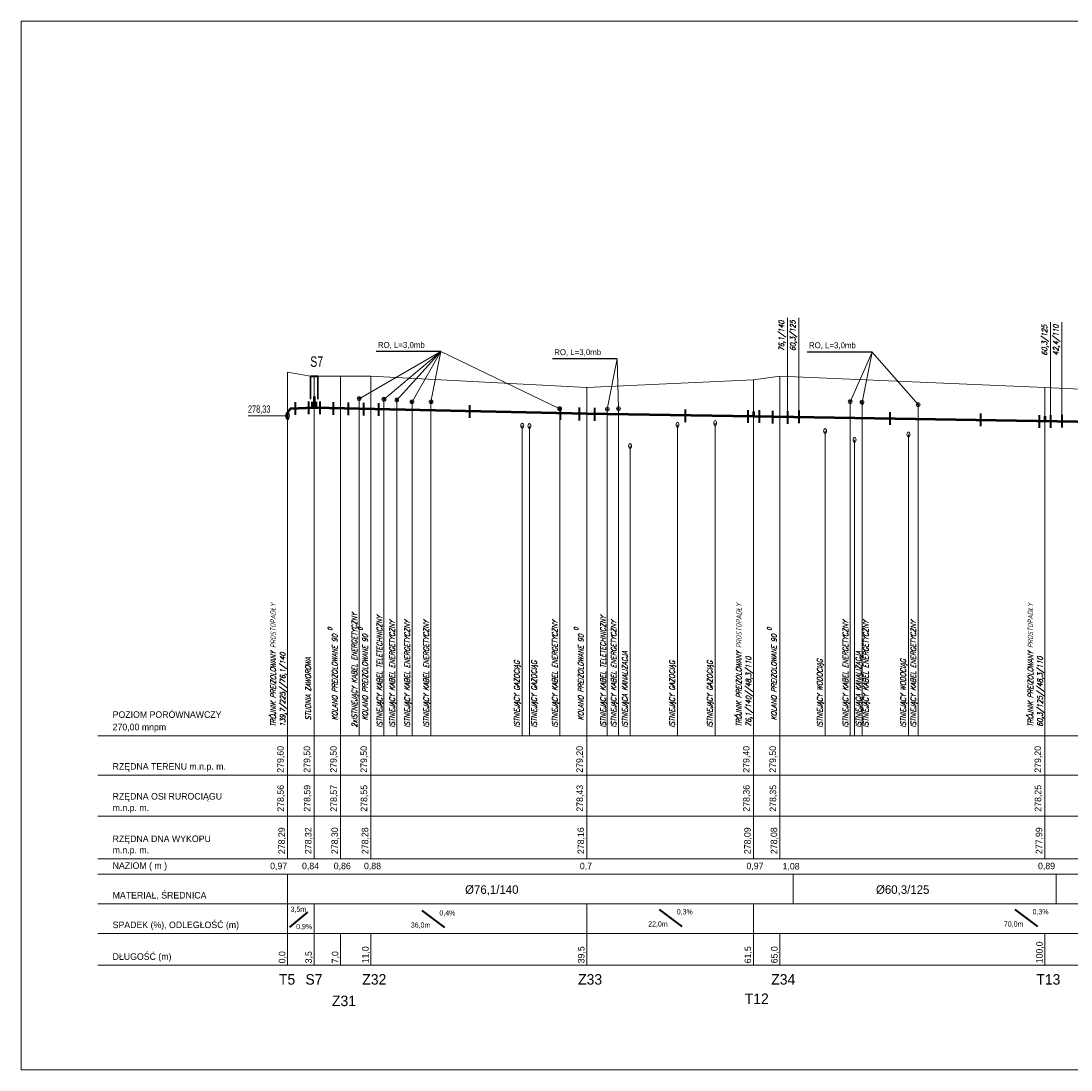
# Model space of a CAD drawing. Extents: x 6567519 to 6569315, y 5583523 to 5585607.
# Tile 53 of 67: x 6567530 to 6567807, y 5584756 to 5585033. Entities that reach past the tile are written whole.
import ezdxf

# ---------------------------------------------------------------- set-up
doc = ezdxf.new("R2010")
doc.units = 0
doc.linetypes.add('GAK', pattern=[3.5, 2, -0.7, 0.1, -0.7])
doc.linetypes.add('KOC', pattern=[2, 1.5, -0.5])
for name, color, linetype, lineweight in [('0-przyłącze', 7, 'CONTINUOUS', 50), ('monitorigng', 220, 'KOC', 30), ('pomocnicza', 140, 'CONTINUOUS', 30), ('siec', 7, 'GAK', 70), ('tekst', 2, 'CONTINUOUS', 20)]:
    doc.layers.add(name, color=color, linetype=linetype, lineweight=lineweight)
doc.layers.add('tabela', color=141, linetype='CONTINUOUS')
doc.styles.add('ULICA', font='SIMPLEX', dxfattribs={"width": 0.8, "oblique": 15.00003, "height": 1.25})

msp = doc.modelspace()

# ---------------------------------------------------------------- linework, layer by layer
at = {"layer": '0-przyłącze', "color": 0, "lineweight": 25}
for p, q in [((6567640.579, 5584946.04), (6567623.476, 5584946.039)), ((6567687.15, 5584944.121), (6567670.047, 5584944.12)), ((6567754.418, 5584945.945), (6567737.315, 5584945.944))]:
    msp.add_line(p, q, dxfattribs=at)
at = {"layer": '0-przyłącze', "color": 1, "linetype": 'ByBlock', "lineweight": 40}
for p, q in [((6567602.081, 5584932.672), (6567602.081, 5584929.313)), ((6567605.561, 5584932.912), (6567605.561, 5584929.554)), ((6567608.547, 5584932.848), (6567608.547, 5584929.489)), ((6567612.089, 5584932.701), (6567612.089, 5584929.343)), ((6567616.077, 5584932.614), (6567616.077, 5584929.256)), ((6567620.089, 5584932.523), (6567620.089, 5584929.165)), ((6567624.077, 5584932.436), (6567624.077, 5584929.078)), ((6567648.071, 5584931.903), (6567648.071, 5584928.545)), ((6567672.066, 5584931.37), (6567672.066, 5584928.011)), ((6567677.089, 5584931.256), (6567677.089, 5584927.898)), ((6567681.077, 5584931.169), (6567681.077, 5584927.811)), ((6567705.074, 5584930.788), (6567705.074, 5584927.429)), ((6567721.578, 5584930.557), (6567721.578, 5584927.199)), ((6567724.572, 5584930.56), (6567724.572, 5584927.201)), ((6567728.089, 5584930.441), (6567728.089, 5584927.083)), ((6567732.077, 5584930.354), (6567732.077, 5584926.996)), ((6567735.075, 5584930.488), (6567735.075, 5584927.13)), ((6567759.071, 5584930.094), (6567759.071, 5584926.736)), ((6567783.068, 5584929.7), (6567783.068, 5584926.341)), ((6567798.578, 5584929.292), (6567798.578, 5584925.934)), ((6567801.572, 5584929.295), (6567801.572, 5584925.936)), ((6567804.57, 5584929.346), (6567804.57, 5584925.988))]:
    msp.add_line(p, q, dxfattribs=at)
at = {"layer": '0-przyłącze', "color": 0, "lineweight": 30}
msp.add_ellipse((6567600.075, 5584929.09), major_axis=(0, -0.956), ratio=0.4013823, dxfattribs=at)
at = {"layer": '0-przyłącze', "color": 0, "lineweight": 20, "extrusion": (0, 0, -1)}
for centre in [(6567712.997, 5584927.149), (6567662.044, 5584926.503), (6567663.928, 5584926.404), (6567703.044, 5584926.696), (6567742.008, 5584925.095), (6567764.008, 5584924.152), (6567749.801, 5584922.761), (6567690.517, 5584921.127)]:
    msp.add_ellipse(centre, major_axis=(0, 0.646), ratio=0.5936938, dxfattribs=at)
at = {"layer": 'monitorigng', "color": 1, "linetype": 'ByBlock', "lineweight": 20}
for p, q in [((6567618.98, 5584844.607), (6567618.98, 5584933.607)), ((6567628.935, 5584844.607), (6567628.935, 5584933.246)), ((6567632.935, 5584844.607), (6567632.935, 5584933.035)), ((6567637.935, 5584844.607), (6567637.935, 5584932.772)), ((6567671.935, 5584844.607), (6567671.935, 5584930.982)), ((6567687.452, 5584844.607), (6567687.452, 5584930.987)), ((6567748.639, 5584844.607), (6567748.639, 5584932.811)), ((6567751.775, 5584844.607), (6567751.775, 5584932.677)), ((6567766.591, 5584844.607), (6567766.591, 5584932.042))]:
    msp.add_line(p, q, dxfattribs=at)
at = {"layer": 'monitorigng', "color": 40, "linetype": 'ByBlock', "lineweight": 20}
for p, q in [((6567625.507, 5584844.607), (6567625.507, 5584933.426)), ((6567684.507, 5584844.607), (6567684.507, 5584930.854))]:
    msp.add_line(p, q, dxfattribs=at)
at = {"layer": 'monitorigng', "color": 2, "linetype": 'ByBlock', "lineweight": 20}
for p, q in [((6567662.044, 5584844.607), (6567662.044, 5584926.503)), ((6567663.928, 5584844.607), (6567663.928, 5584926.404)), ((6567703.044, 5584844.607), (6567703.044, 5584926.696)), ((6567712.997, 5584844.607), (6567712.997, 5584927.149))]:
    msp.add_line(p, q, dxfattribs=at)
at = {"layer": 'monitorigng', "color": 5, "linetype": 'ByBlock', "lineweight": 20}
for p, q in [((6567742.008, 5584844.607), (6567742.008, 5584925.095)), ((6567764.008, 5584844.607), (6567764.008, 5584924.152))]:
    msp.add_line(p, q, dxfattribs=at)
at = {"layer": 'monitorigng', "color": 44, "linetype": 'ByBlock', "lineweight": 20}
for p, q in [((6567749.801, 5584844.607), (6567749.801, 5584922.761)), ((6567690.517, 5584844.607), (6567690.517, 5584921.127))]:
    msp.add_line(p, q, dxfattribs=at)
at = {"layer": 'pomocnicza', "color": 0, "lineweight": 20}
for p, q in [((6567600.075, 5584812.146), (6567600.075, 5584844.607)), ((6567607.075, 5584812.146), (6567607.075, 5584844.607)), ((6567614.075, 5584812.146), (6567614.075, 5584844.607)), ((6567622.075, 5584812.146), (6567622.075, 5584844.607)), ((6567679.075, 5584812.146), (6567679.075, 5584844.607)), ((6567723.075, 5584812.146), (6567723.075, 5584844.607)), ((6567730.075, 5584812.146), (6567730.075, 5584844.607)), ((6567800.075, 5584812.146), (6567800.075, 5584844.607)), ((6567600.075, 5584783.993), (6567600.075, 5584808.035)), ((6567607.075, 5584783.993), (6567607.075, 5584800.188)), ((6567679.075, 5584783.993), (6567679.075, 5584800.188)), ((6567723.075, 5584783.993), (6567723.075, 5584800.188)), ((6567614.075, 5584783.993), (6567614.075, 5584792.369)), ((6567622.075, 5584783.993), (6567622.075, 5584792.369)), ((6567730.075, 5584783.993), (6567730.075, 5584792.369)), ((6567800.075, 5584783.993), (6567800.075, 5584792.369))]:
    msp.add_line(p, q, dxfattribs=at)
at = {"layer": 'siec', "linetype": 'ByBlock', "lineweight": 20}
for p, q in [((6567529.67, 5585033.35), (6568103.871, 5585033.35)), ((6567529.67, 5585033.35), (6567529.67, 5584756.35)), ((6567732.077, 5584930.412), (6567732.077, 5584954.943)), ((6567735.075, 5584929.964), (6567735.075, 5584954.99)), ((6567801.572, 5584929.27), (6567801.572, 5584953.801)), ((6567804.57, 5584928.822), (6567804.57, 5584953.849)), ((6567640.579, 5584946.04), (6567618.98, 5584933.607)), ((6567640.579, 5584946.04), (6567625.507, 5584933.426)), ((6567640.579, 5584946.04), (6567628.935, 5584933.246)), ((6567640.579, 5584946.04), (6567632.935, 5584932.772)), ((6567640.579, 5584946.04), (6567637.935, 5584932.772)), ((6567640.579, 5584946.04), (6567671.935, 5584930.982)), ((6567687.15, 5584944.121), (6567684.507, 5584930.854)), ((6567687.15, 5584944.121), (6567687.452, 5584930.987)), ((6567754.418, 5584945.945), (6567748.639, 5584932.811)), ((6567754.418, 5584945.945), (6567751.775, 5584932.677)), ((6567754.418, 5584945.945), (6567766.591, 5584932.042)), ((6567600.075, 5584844.607), (6567600.075, 5584940.607)), ((6567606.083, 5584939.607), (6567600.075, 5584940.607)), ((6567607.075, 5584844.607), (6567607.075, 5584939.607)), ((6567614.075, 5584939.607), (6567608.072, 5584939.607)), ((6567614.075, 5584844.607), (6567614.075, 5584939.607)), ((6567622.075, 5584939.607), (6567614.075, 5584939.607)), ((6567622.075, 5584844.607), (6567622.075, 5584939.607)), ((6567679.075, 5584936.607), (6567622.075, 5584939.607)), ((6567723.075, 5584938.607), (6567679.075, 5584936.607)), ((6567730.075, 5584939.607), (6567723.075, 5584938.607)), ((6567723.075, 5584844.607), (6567723.075, 5584938.607)), ((6567730.075, 5584844.607), (6567730.075, 5584939.607)), ((6567800.075, 5584936.607), (6567730.075, 5584939.607)), ((6567679.075, 5584844.607), (6567679.075, 5584936.607)), ((6567800.075, 5584844.607), (6567800.075, 5584936.607)), ((6567863.075, 5584933.607), (6567800.075, 5584936.607)), ((6567600.075, 5584929.09), (6567589.65, 5584929.09)), ((6567529.67, 5584756.35), (6568103.871, 5584756.35))]:
    msp.add_line(p, q, dxfattribs=at)
at = {"layer": 'siec', "color": 0, "linetype": 'ByBlock', "lineweight": 35}
for p, q in [((6567606.078, 5584933.461), (6567606.083, 5584939.607)), ((6567608.072, 5584933.461), (6567608.072, 5584939.607))]:
    msp.add_line(p, q, dxfattribs=at)
at = {"layer": 'siec', "color": 0, "linetype": 'ByBlock', "lineweight": 40}
msp.add_line((6567606.078, 5584939.607), (6567608.072, 5584939.607), dxfattribs=at)
at = {"layer": 'siec', "color": 0, "linetype": 'ByBlock', "lineweight": 50}
for p, q in [((6567607.075, 5584934.235), (6567607.075, 5584931.207)), ((6567606.519, 5584932.791), (6567606.519, 5584931.183)), ((6567607.57, 5584932.807), (6567607.57, 5584931.196))]:
    msp.add_line(p, q, dxfattribs=at)
at = {"layer": 'siec', "color": 0, "linetype": 'Continuous', "lineweight": 50}
msp.add_line((6567600.789, 5584930.937), (6567600.075, 5584930.046), dxfattribs=at)
at = {"layer": 'siec', "linetype": 'ByBlock', "lineweight": 50}
for p, q in [((6567607.075, 5584931.207), (6567600.789, 5584930.937)), ((6567679.075, 5584929.607), (6567607.075, 5584931.207)), ((6567723.075, 5584930.247), (6567723.075, 5584928.907)), ((6567723.075, 5584928.907), (6567679.075, 5584929.607)), ((6567863.075, 5584926.607), (6567723.075, 5584928.907)), ((6567800.075, 5584928.982), (6567800.075, 5584927.642))]:
    msp.add_line(p, q, dxfattribs=at)
at = {"layer": 'siec', "color": 0, "linetype": 'ByBlock', "lineweight": 20}
for p, q in [((6567733.575, 5584800.188), (6567733.575, 5584808.035)), ((6567803.075, 5584800.188), (6567803.075, 5584808.035))]:
    msp.add_line(p, q, dxfattribs=at)
at = {"layer": 'siec', "linetype": 'Continuous', "lineweight": 20}
for centre in [(6567618.98, 5584933.607), (6567625.507, 5584933.426), (6567628.935, 5584933.245), (6567632.935, 5584932.772), (6567637.935, 5584932.772), (6567748.639, 5584932.811), (6567751.775, 5584932.677), (6567671.935, 5584930.982), (6567684.507, 5584930.853), (6567687.452, 5584930.987), (6567766.591, 5584932.042)]:
    msp.add_circle(centre, 0.508, dxfattribs=at)
at = {"layer": 'siec', "linetype": 'ByBlock', "lineweight": 20}
for centre in [(6567618.98, 5584933.607), (6567625.507, 5584933.426), (6567628.935, 5584933.246), (6567632.935, 5584932.772), (6567637.935, 5584932.772), (6567748.639, 5584932.811), (6567671.935, 5584930.982), (6567684.507, 5584930.854), (6567687.452, 5584930.987), (6567751.775, 5584932.677), (6567766.591, 5584932.042)]:
    msp.add_circle(centre, 0.216, dxfattribs=at)
at = {"layer": 'tabela', "color": 0, "linetype": 'ByBlock', "lineweight": 20}
for p, q in [((6567549.927, 5584844.607), (6568006.075, 5584844.607)), ((6567549.927, 5584834.2), (6568006.075, 5584834.2)), ((6567549.927, 5584823.339), (6568006.075, 5584823.339)), ((6567549.927, 5584823.339), (6568006.075, 5584823.339)), ((6567549.927, 5584812.146), (6568006.075, 5584812.146)), ((6567549.927, 5584808.035), (6568006.075, 5584808.035)), ((6567549.927, 5584800.188), (6568006.075, 5584800.188)), ((6567549.927, 5584800.188), (6568006.075, 5584800.188)), ((6567549.927, 5584800.188), (6568006.075, 5584800.188)), ((6567549.927, 5584792.369), (6568006.075, 5584792.369)), ((6567549.927, 5584792.369), (6568006.075, 5584792.369)), ((6567549.927, 5584783.993), (6568006.075, 5584783.993))]:
    msp.add_line(p, q, dxfattribs=at)
at = {"layer": 'tekst', "color": 0, "linetype": 'ByBlock', "lineweight": 40}
for p, q in [((6567600.663, 5584794.105), (6567605.377, 5584798.012)), ((6567635.518, 5584798.469), (6567641.512, 5584793.98)), ((6567698.207, 5584798.77), (6567704.201, 5584794.282)), ((6567792.148, 5584798.77), (6567798.142, 5584794.282))]:
    msp.add_line(p, q, dxfattribs=at)

# ---------------------------------------------------------------- texts
at = {"layer": 'pomocnicza', "color": 0, "linetype": 'ByBlock', "lineweight": 20, "style": 'ULICA', "oblique": 15.00003, "width": 0.8}
for s, height, p in [('76,1/140', 1.4, (6567731.177, 5584946.129)), ('60,3/125', 1.4, (6567734.177, 5584946.176)), ('60,3/125', 1.4, (6567800.672, 5584944.987)), ('42,4/110', 1.4, (6567803.672, 5584945.035)), ('TRÓJNIK PREIZOLOWANY PROSTOPADŁY', 1.4, (6567596.955, 5584846.966)), ('TRÓJNIK PREIZOLOWANY PROSTOPADŁY', 1.4, (6567719.955, 5584846.966)), ('TRÓJNIK PREIZOLOWANY PROSTOPADŁY', 1.4, (6567796.955, 5584846.966)), ('0', 1.12, (6567611.835, 5584872.379)), ('2xISTNIEJĄCY KABEL ENERGETYCZNY', 1.4, (6567618.412, 5584846.773)), ('0', 1.12, (6567619.835, 5584872.379)), ('ISTNIEJĄCY KABEL TELETECHNICZNY', 1.4, (6567625.079, 5584846.773)), ('ISTNIEJĄCY KABEL ENERGETYCZNY', 1.4, (6567628.367, 5584846.773)), ('ISTNIEJĄCY KABEL ENERGETYCZNY', 1.4, (6567632.367, 5584846.773)), ('ISTNIEJĄCY KABEL ENERGETYCZNY', 1.4, (6567637.367, 5584846.773)), ('ISTNIEJĄCY KABEL ENERGETYCZNY', 1.4, (6567671.367, 5584846.773)), ('0', 1.12, (6567676.835, 5584872.379)), ('ISTNIEJĄCY KABEL TELETECHNICZNY', 1.4, (6567684.079, 5584846.773)), ('ISTNIEJĄCY KABEL ENERGETYCZNY', 1.4, (6567686.884, 5584846.773)), ('0', 1.12, (6567727.835, 5584872.379)), ('ISTNIEJĄCY KABEL ENERGETYCZNY', 1.4, (6567748.071, 5584846.773)), ('ISTNIEJĄCY KABEL ENERGETYCZNY', 1.4, (6567753.459, 5584846.773)), ('ISTNIEJĄCY KABEL ENERGETYCZNY', 1.4, (6567766.023, 5584846.773)), ('KOLANO PREIZOLOWANE 90', 1.4, (6567613.22, 5584848.664)), ('KOLANO PREIZOLOWANE 90', 1.4, (6567621.22, 5584848.664)), ('KOLANO PREIZOLOWANE 90', 1.4, (6567678.22, 5584848.664)), ('KOLANO PREIZOLOWANE 90', 1.4, (6567729.22, 5584848.664)), ('STUDNIA ZAWOROWA', 1.4, (6567606.22, 5584848.664)), ('ISTNIEJĄCY GAZOCIĄG', 1.4, (6567661.297, 5584846.773)), ('ISTNIEJĄCY GAZOCIĄG', 1.4, (6567665.854, 5584846.773)), ('ISTNIEJĄCA KANALIZACJA', 1.4, (6567689.84, 5584846.773)), ('ISTNIEJĄCY GAZOCIĄG', 1.4, (6567702.297, 5584846.773)), ('ISTNIEJĄCY GAZOCIĄG', 1.4, (6567712.251, 5584846.773)), ('ISTNIEJĄCY WODOCIĄG', 1.4, (6567741.331, 5584846.773)), ('ISTNIEJĄCA KANALIZACJA', 1.4, (6567751.522, 5584846.773)), ('ISTNIEJĄCY WODOCIĄG', 1.4, (6567763.331, 5584846.773)), ('139,7/225//76,1/140', 1.4, (6567599.475, 5584846.966)), ('76,1/140//48,3/110', 1.4, (6567722.475, 5584846.966)), ('60,3/125//48,3/110', 1.4, (6567799.475, 5584846.966))]:
    msp.add_text(s, height=height, rotation=90, dxfattribs=at).set_placement(p)
at = {"layer": 'tekst', "color": 141, "lineweight": 20}
for p in [(6567623.921, 5584947.044), (6567670.492, 5584945.126), (6567737.76, 5584946.949)]:
    msp.add_text('RO, L=3,0mb', height=1.54829, dxfattribs=at).set_placement(p)
at = {"layer": 'tekst', "color": 0, "lineweight": 20}
for s, height, width, p in [('S7', 2.7648, 0.75, (6567606.07, 5584942.026)), ('278,33', 1.9354, 0.75, (6567589.605, 5584929.907)), ('3,5m', 1.38, 0.8, (6567600.859, 5584798.108)), ('0,4%%%', 1.38, 0.8, (6567640.176, 5584797.141)), ('0,3%%%', 1.38, 0.8, (6567702.865, 5584797.443)), ('0,3%%%', 1.38, 0.8, (6567796.806, 5584797.443)), ('0,9%%%', 1.38, 0.8, (6567602.344, 5584793.542)), ('36,0m', 1.38, 0.8, (6567632.618, 5584793.923)), ('22,0m', 1.38, 0.8, (6567695.307, 5584794.224)), ('70,0m', 1.38, 0.8, (6567789.248, 5584794.224))]:
    msp.add_text(s, height=height, dxfattribs=dict(at, width=width)).set_placement(p)
for s, height, p in [('POZIOM PORÓWNAWCZY ', 1.728, (6567553.867, 5584849.335)), ('270,00 mnpm', 1.728, (6567553.867, 5584846.053)), ('RZĘDNA TERENU m.n.p. m.', 1.728, (6567553.867, 5584835.646)), ('RZĘDNA OSI RUROCIĄGU ', 1.728, (6567553.867, 5584827.76)), ('m.n.p. m.', 1.728, (6567553.867, 5584824.715)), ('RZĘDNA DNA WYKOPU', 1.728, (6567553.867, 5584816.539)), ('m.n.p. m.', 1.728, (6567553.867, 5584813.592)), ('NAZIOM ( m )', 1.728, (6567553.867, 5584809.451)), ('0,97', 1.728, (6567595.466, 5584809.37)), ('0,84', 1.728, (6567603.885, 5584809.37)), ('0,86', 1.728, (6567612.252, 5584809.37)), ('0,88', 1.728, (6567620.252, 5584809.37)), ('0,7', 1.728, (6567677.252, 5584809.37)), ('0,97', 1.728, (6567721.252, 5584809.37)), ('1,08', 1.728, (6567730.781, 5584809.297)), ('0,89', 1.728, (6567798.252, 5584809.37)), ('MATERIAŁ, ŚREDNICA', 1.728, (6567553.867, 5584801.634)), ('%%C76,1/140', 2.2574, (6567646.95, 5584802.868)), ('%%C60,3/125', 2.2574, (6567755.46, 5584802.868)), ('SPADEK (%), ODLEGŁOŚĆ (m)', 1.728, (6567553.867, 5584793.815)), ('DŁUGOŚĆ (m)', 1.728, (6567553.867, 5584785.439)), ('T5', 2.7648, (6567597.778, 5584778.894)), ('S7', 2.7648, (6567604.778, 5584778.894)), ('Z32', 2.7648, (6567619.778, 5584778.894)), ('Z33', 2.7648, (6567676.778, 5584778.894)), ('Z34', 2.7648, (6567727.778, 5584778.894)), ('T13', 2.7648, (6567797.778, 5584778.894)), ('Z31', 2.7648, (6567611.778, 5584773.217)), ('T12', 2.7648, (6567720.778, 5584773.783))]:
    msp.add_text(s, height=height, dxfattribs=at).set_placement(p)
for s, p in [('279,60', (6567599.051, 5584834.852)), ('279,50', (6567606.051, 5584834.852)), ('279,50', (6567613.051, 5584834.852)), ('279,50', (6567621.051, 5584834.852)), ('279,20', (6567678.051, 5584834.852)), ('279,40', (6567722.051, 5584834.852)), ('279,50', (6567729.051, 5584834.852)), ('279,20', (6567799.051, 5584834.852)), ('278,56', (6567599.095, 5584824.559)), ('278,59', (6567606.095, 5584824.559)), ('278,57', (6567613.095, 5584824.559)), ('278,55', (6567621.095, 5584824.559)), ('278,43', (6567678.095, 5584824.559)), ('278,36', (6567722.095, 5584824.559)), ('278,35', (6567729.095, 5584824.559)), ('278,25', (6567799.095, 5584824.559)), ('278,29', (6567599.372, 5584813.366)), ('278,32', (6567606.372, 5584813.366)), ('278,30', (6567613.372, 5584813.366)), ('278,28', (6567621.372, 5584813.366)), ('278,16', (6567678.372, 5584813.366)), ('278,09', (6567722.372, 5584813.366)), ('278,08', (6567729.372, 5584813.366)), ('277,99', (6567799.372, 5584813.366)), ('11,0', (6567621.474, 5584784.516)), ('39,5', (6567678.474, 5584784.516)), ('61,5', (6567722.474, 5584784.516)), ('65,0', (6567729.474, 5584784.516)), ('100,0', (6567799.474, 5584784.516)), ('0,0', (6567599.474, 5584784.516)), ('3,5', (6567606.474, 5584784.516)), ('7,0', (6567613.474, 5584784.516))]:
    msp.add_text(s, height=1.728, rotation=90, dxfattribs=at).set_placement(p)

doc.saveas('drawing.dxf')
